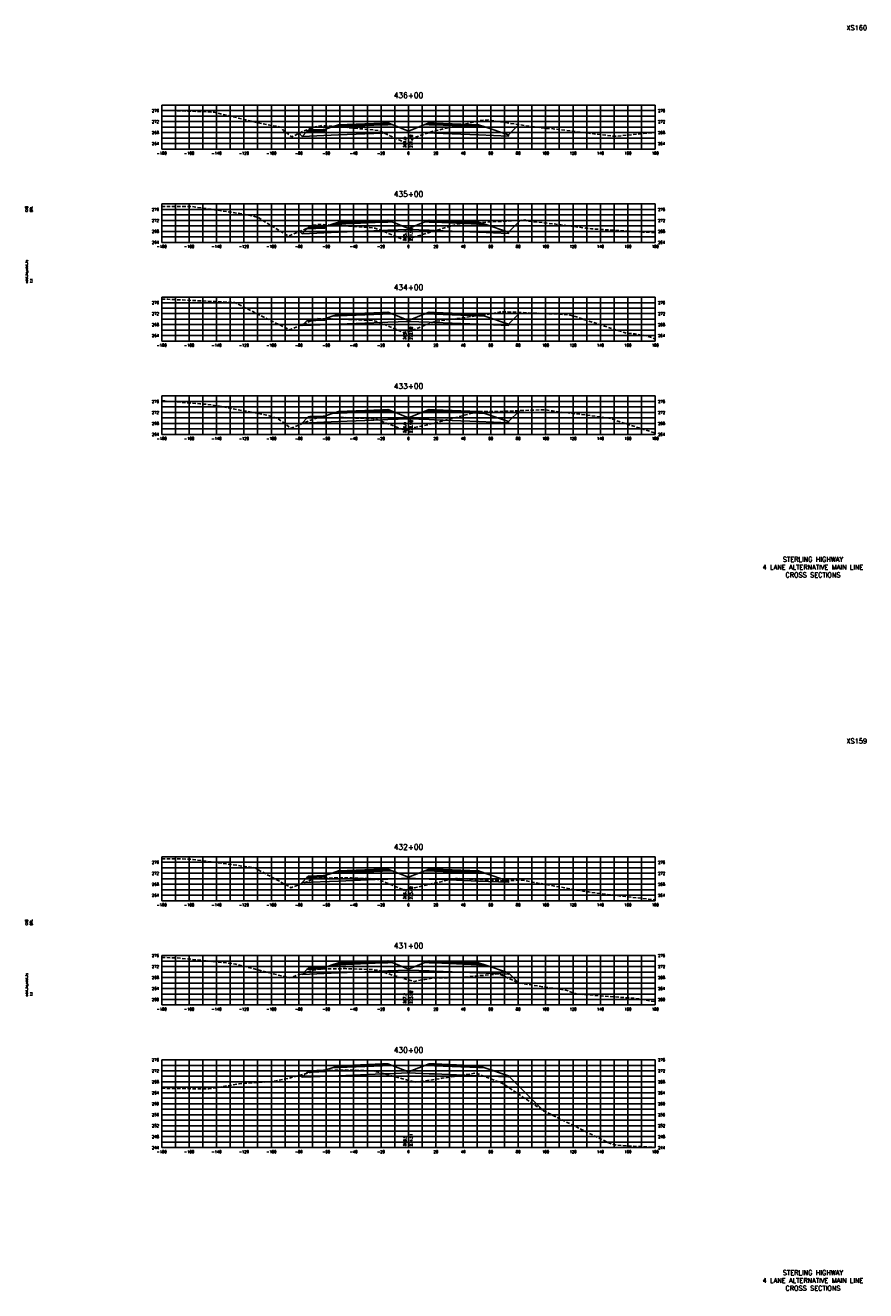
# Model space of a CAD drawing. Extents: x 37 to 9410, y 16 to 8218.
# Tile 96 of 110: x 6607 to 7220, y 7296 to 8218. Entities that reach past the tile are written whole.
import ezdxf
from ezdxf.enums import TextEntityAlignment as Align

# ---------------------------------------------------------------- set-up
doc = ezdxf.new("R2010")
doc.units = 0
doc.header["$LTSCALE"] = 20
doc.header["$MEASUREMENT"] = 0
doc.linetypes.add('HIDDEN_050%', pattern=[0.1875, 0.125, -0.0625])
for name, color, linetype in [('S-AT-TXT175', 6, 'Continuous'), ('S-AT-TXT80', 1, 'Continuous'), ('XDATUM', 3, 'Continuous'), ('XEG', 1, 'HIDDEN_050%'), ('XFG', 2, 'Continuous'), ('XGRID', 251, 'Continuous'), ('XGRIDT', 2, 'Continuous'), ('XREF-BORDER', 7, 'Continuous')]:
    doc.layers.add(name, color=color, linetype=linetype)
doc.styles.add('L100', font='simplex.shx', dxfattribs={"height": 2})
doc.styles.add('L175', font='ROMANSM.shx', dxfattribs={"height": 3.5})
doc.styles.add('L80', font='ROMANSM.shx', dxfattribs={"height": 1.6})

# ---------------------------------------------------------------- blocks, each defined once
blk = doc.blocks.new('03025_00_att1')
at = {"layer": 'S-AT-TXT175', "style": 'L175'}
for tag, p in [('NUM', (32.402, 20.822)), ('LINE1', (30.64, 1.444)), ('LINE2', (30.64, 1.161)), ('LINE3', (30.64, 0.877))]:
    blk.add_attdef(tag, text='', height=0.175, dxfattribs=at).set_placement(p, align=Align.CENTER)
at = {"layer": 'S-AT-TXT80', "style": 'L80'}
for tag, p in [('DESIGNED', (2.094, 14.201)), ('CHECKED', (2.265, 14.201)), ('DRAFTED', (2.436, 14.201)), ('PCTB', (2.094, 11.605)), ('PSCALE', (2.265, 11.605)), ('PVIEW', (2.436, 11.605))]:
    blk.add_attdef(tag, p, '', height=0.08, rotation=90, dxfattribs=at)

msp = doc.modelspace()

# ---------------------------------------------------------------- linework, layer by layer
at = {"layer": 'XDATUM', "flags": 128}
for points in [[(6806.24, 8139.5), (6808.46, 8137.28), (6835.05, 8138.34), (6867.05, 8139.62), (6871.05, 8139.78), (6886.05, 8140.38), (6901.05, 8139.78), (6905.05, 8139.62), (6937.05, 8138.34), (6959.05, 8137.46), (6959.05, 8138.35), (6966.53, 8145.82)], [(6806.71, 8068.02), (6808.46, 8066.28), (6835.05, 8067.34), (6867.05, 8068.62), (6871.05, 8068.78), (6886.05, 8069.38), (6901.05, 8068.78), (6905.05, 8068.62), (6937.05, 8067.34), (6959.05, 8066.46), (6959.05, 8067.35), (6967.82, 8076.12)], [(6807.97, 7999.77), (6808.46, 7999.28), (6835.05, 8000.34), (6867.05, 8001.62), (6871.05, 8001.78), (6886.05, 8002.38), (6901.05, 8001.78), (6905.05, 8001.62), (6937.05, 8000.34), (6959.05, 7999.46), (6959.05, 8000.35), (6967.55, 8008.85)], [(6807.63, 7927.44), (6808.46, 7928.28), (6835.05, 7929.34), (6867.05, 7930.62), (6871.05, 7930.78), (6886.05, 7931.38), (6901.05, 7930.78), (6905.05, 7930.62), (6937.05, 7929.34), (6959.05, 7928.46), (6959.05, 7929.35), (6966.99, 7937.28)], [(6807.28, 7592.1), (6808.46, 7593.28), (6835.05, 7594.34), (6867.05, 7595.62), (6871.05, 7595.78), (6886.05, 7596.38), (6901.05, 7595.78), (6905.05, 7595.62), (6937.05, 7594.34), (6959.05, 7593.46), (6959.05, 7594.35), (6959.41, 7594.7)], [(6808.06, 7526.67), (6808.46, 7526.28), (6835.05, 7527.34), (6867.05, 7528.62), (6871.05, 7528.78), (6886.05, 7529.38), (6901.05, 7528.78), (6905.05, 7528.62), (6937.05, 7527.34), (6959.05, 7526.46), (6959.05, 7527.35), (6966.21, 7520.18)], [(6806.95, 7452.85), (6808.46, 7451.34), (6835.05, 7452.4), (6867.05, 7453.69), (6871.05, 7453.85), (6886.05, 7454.45), (6901.05, 7453.85), (6905.05, 7453.69), (6937.05, 7452.4), (6959.05, 7451.52), (6959.05, 7452.41), (6984.64, 7426.82)]]:
    msp.add_lwpolyline(points, dxfattribs=at)
at = {"layer": 'XEG', "flags": 128}
for points in [[(6706.05, 8156.24), (6735.99, 8155.32), (6744.28, 8154.8), (6777.65, 8146.8), (6792.96, 8144.01), (6794.99, 8141.6), (6800.87, 8136.92), (6807.14, 8139.93), (6809.2, 8140.92), (6816.35, 8143.81), (6821.26, 8144.76), (6823.05, 8145.13), (6831.07, 8144.53), (6843.09, 8143.58), (6851.13, 8142.85), (6863.9, 8141.54), (6864.73, 8141.21), (6866.14, 8140.71), (6877.7, 8135.35), (6879.66, 8134.44), (6885.7, 8131.62), (6886.05, 8131.99), (6890.19, 8136.29), (6902.62, 8140.66), (6939, 8148.9), (6944.28, 8149.22), (6975.63, 8144.43), (6985.94, 8143.17), (6987.68, 8142.88), (6990.12, 8142.91), (7036.36, 8137.29), (7066.05, 8140.17)], [(6706.05, 8086.09), (6723.82, 8086.2), (6727.42, 8086.2), (6765.48, 8080.69), (6776.1, 8078.28), (6787.4, 8071.21), (6798.59, 8064.6), (6810.09, 8069.45), (6813.64, 8070.95), (6817.07, 8072.46), (6817.68, 8072.6), (6820.43, 8073.03), (6824.17, 8072.87), (6839.83, 8072.03), (6843.71, 8071.82), (6860.88, 8070.48), (6861.44, 8070.32), (6863.57, 8069.67), (6879.94, 8062.93), (6883.05, 8061.62), (6886.05, 8062.56), (6889.31, 8063.59), (6922.15, 8073.44), (6932.12, 8074.05), (6970.83, 8076.29), (6973.78, 8075.36), (6991.29, 8073.54), (7015.44, 8070.37), (7019.51, 8069.81), (7057.1, 8067.5), (7066.05, 8067.12)], [(6706.05, 8018.5), (6709.04, 8018.48), (6710.57, 8018.46), (6718.11, 8018.16), (6759.25, 8016.16), (6788.46, 8001.54), (6799.49, 7996.21), (6816.86, 8003.51), (6816.92, 8003.53), (6816.95, 8003.54), (6816.95, 8003.54), (6819.82, 8004.36), (6819.94, 8004.36), (6839.99, 8003.97), (6840.22, 8003.96), (6860.5, 8002.99), (6860.53, 8002.98), (6863.02, 8002.24), (6867.59, 8000.39), (6883.6, 7993.91), (6886.05, 7994.81), (6886.95, 7995.15), (6905.29, 8002.31), (6943.23, 8007.45), (6953.97, 8009.44), (7001.78, 8007.34), (7002.65, 8007.36), (7006.94, 8006.13), (7044.93, 7993.72), (7051.33, 7993.28), (7060.33, 7991.68), (7066.05, 7989.44)], [(6706.05, 7944.55), (6733.77, 7942.3), (6742.39, 7941.56), (6782.81, 7934.04), (6791.07, 7931.34), (6800.05, 7924.6), (6800.49, 7924.56), (6802.57, 7925.4), (6816.92, 7931.19), (6819.75, 7932), (6820.02, 7932.07), (6822.13, 7932.08), (6839.92, 7932.22), (6858.12, 7931.51), (6860.37, 7931.41), (6863.32, 7930.76), (6863.6, 7930.69), (6865.84, 7929.82), (6867.42, 7929.2), (6884.12, 7922.7), (6886.05, 7923.93), (6886.23, 7924.04), (6903.93, 7927.9), (6937.12, 7936.67), (6949.45, 7936.61), (6985.8, 7938), (6991.11, 7937.07), (7022.6, 7933.24), (7034.48, 7931.4), (7036.89, 7930.22), (7066.05, 7920.95)], [(6706.05, 7610.59), (6720.7, 7610.45), (6725.54, 7610.38), (6728.99, 7610.05), (6749.43, 7607.4), (6774.22, 7603.96), (6776.05, 7602.85), (6800.44, 7589.52), (6804.24, 7590.9), (6816.68, 7595.81), (6818.83, 7596.14), (6819.86, 7596.4), (6834.42, 7596.7), (6839.34, 7596.81), (6844.56, 7596.6), (6860.4, 7596.01), (6863.01, 7595.7), (6863.68, 7595.59), (6868.35, 7593.72), (6869.82, 7593.12), (6883.17, 7587.71), (6886.05, 7588.39), (6899.03, 7591.47), (6920.26, 7596.23), (6954.89, 7594.59), (6968.94, 7594.94), (7013.44, 7586.97), (7017.62, 7586.37), (7038.25, 7583.73), (7066.05, 7580.63)], [(6706.05, 7538.62), (6708.69, 7538.6), (6716.82, 7538.35), (6757.37, 7534.3), (6760.16, 7533.73), (6765.08, 7532.47), (6799.47, 7523.69), (6802.02, 7524.61), (6805.79, 7525.95), (6816.5, 7529.35), (6819.13, 7529.83), (6820.21, 7530.1), (6827.7, 7530.29), (6840.02, 7530.51), (6852.73, 7530.07), (6860.25, 7529.81), (6862.42, 7529.48), (6864.73, 7529.07), (6874.68, 7525.58), (6886.05, 7522.37), (6890.36, 7521.15), (6898.04, 7522.64), (6903.41, 7523.66), (6925.12, 7524.15), (6952.09, 7526.68), (6966.77, 7519.92), (7000.77, 7514.82), (7008.43, 7512.05), (7049.45, 7508.9), (7050.09, 7508.91), (7053.91, 7508.44), (7066.05, 7506.38)], [(6706.05, 7443.25), (6740.51, 7442.78), (6762.44, 7446.5), (6780.73, 7447.83), (6788.69, 7448.4), (6798.93, 7450.69), (6815.99, 7455.28), (6817.71, 7455.59), (6820.17, 7455.94), (6829.58, 7456.29), (6839.82, 7456.66), (6850.57, 7456.28), (6860.01, 7455.89), (6861.06, 7455.63), (6862.5, 7455.31), (6878.34, 7451.18), (6886.05, 7449.06), (6891.27, 7447.63), (6910.38, 7450.54), (6935.23, 7454.33), (6954.61, 7446.88), (6983.91, 7427.18), (7025.1, 7406.92), (7032.6, 7403.21), (7037.93, 7401.75), (7066.05, 7400.19)]]:
    msp.add_lwpolyline(points, dxfattribs=at)
at = {"layer": 'XFG', "flags": 128}
for points in [[(6886.05, 8141.12), (6874.1, 8145.9), (6871.05, 8145.78), (6867.05, 8145.62), (6835.05, 8144.34), (6830.48, 8144.16), (6825.05, 8142.35), (6825.05, 8141.35), (6812.01, 8140.82), (6808.46, 8137.28), (6835.05, 8138.34), (6867.05, 8139.62), (6871.05, 8139.78), (6886.05, 8140.38), (6886.05, 8141.12)], [(6871.05, 8146.12), (6867.05, 8145.96), (6835.05, 8144.68), (6835.05, 8145.68), (6830.48, 8144.16), (6835.05, 8144.34), (6867.05, 8145.62), (6871.05, 8145.78), (6874.1, 8145.9), (6871.05, 8147.12), (6871.05, 8146.12)], [(6871.05, 8147.12), (6867.05, 8146.96), (6835.05, 8145.68), (6835.05, 8145.34), (6867.05, 8146.62), (6871.05, 8146.78), (6871.05, 8147.12)], [(6871.05, 8146.78), (6867.05, 8146.62), (6835.05, 8145.34), (6835.05, 8144.68), (6867.05, 8145.96), (6871.05, 8146.12), (6871.05, 8146.78)], [(6886.05, 8141.12), (6898, 8145.9), (6901.05, 8145.78), (6905.05, 8145.62), (6937.05, 8144.34), (6941.62, 8144.16), (6959.05, 8138.35), (6959.05, 8137.46), (6937.05, 8138.34), (6905.05, 8139.62), (6901.05, 8139.78), (6886.05, 8140.38)], [(6901.05, 8147.12), (6898, 8145.9), (6901.05, 8145.78), (6905.05, 8145.62), (6937.05, 8144.34), (6941.62, 8144.16), (6937.05, 8145.68), (6937.05, 8144.68), (6905.05, 8145.96), (6901.05, 8146.12), (6901.05, 8147.12)], [(6901.05, 8147.12), (6901.05, 8146.78), (6905.05, 8146.62), (6937.05, 8145.34), (6937.05, 8145.68), (6905.05, 8146.96), (6901.05, 8147.12)], [(6901.05, 8146.78), (6901.05, 8146.12), (6905.05, 8145.96), (6937.05, 8144.68), (6937.05, 8145.34), (6905.05, 8146.62), (6901.05, 8146.78)], [(6959.05, 8138.35), (6959.05, 8138.35), (6966.53, 8145.82)], [(6808.46, 8137.28), (6808.46, 8137.28), (6806.24, 8139.5)], [(6825.05, 8142.35), (6824.05, 8142.31), (6824.05, 8141.97), (6814.05, 8141.57), (6814.05, 8141.91), (6813.05, 8141.87), (6812.01, 8140.82), (6825.05, 8141.35), (6825.05, 8142.35)], [(6824.05, 8142.31), (6814.05, 8141.91), (6814.05, 8141.57), (6824.05, 8141.97), (6824.05, 8142.31)], [(6886.05, 8070.12), (6874.1, 8074.9), (6871.05, 8074.78), (6867.05, 8074.62), (6835.05, 8073.34), (6830.48, 8073.16), (6825.05, 8071.35), (6825.05, 8070.35), (6812.01, 8069.82), (6808.46, 8066.28), (6835.05, 8067.34), (6867.05, 8068.62), (6871.05, 8068.78), (6886.05, 8069.38), (6886.05, 8070.12)], [(6871.05, 8075.12), (6867.05, 8074.96), (6835.05, 8073.68), (6835.05, 8074.68), (6830.48, 8073.16), (6835.05, 8073.34), (6867.05, 8074.62), (6871.05, 8074.78), (6874.1, 8074.9), (6871.05, 8076.12), (6871.05, 8075.12)], [(6871.05, 8076.12), (6867.05, 8075.96), (6835.05, 8074.68), (6835.05, 8074.34), (6867.05, 8075.62), (6871.05, 8075.78), (6871.05, 8076.12)], [(6871.05, 8075.78), (6867.05, 8075.62), (6835.05, 8074.34), (6835.05, 8073.68), (6867.05, 8074.96), (6871.05, 8075.12), (6871.05, 8075.78)], [(6886.05, 8070.12), (6898, 8074.9), (6901.05, 8074.78), (6905.05, 8074.62), (6937.05, 8073.34), (6941.62, 8073.16), (6959.05, 8067.35), (6959.05, 8066.46), (6937.05, 8067.34), (6905.05, 8068.62), (6901.05, 8068.78), (6886.05, 8069.38)], [(6901.05, 8076.12), (6898, 8074.9), (6901.05, 8074.78), (6905.05, 8074.62), (6937.05, 8073.34), (6941.62, 8073.16), (6937.05, 8074.68), (6937.05, 8073.68), (6905.05, 8074.96), (6901.05, 8075.12), (6901.05, 8076.12)], [(6901.05, 8076.12), (6901.05, 8075.78), (6905.05, 8075.62), (6937.05, 8074.34), (6937.05, 8074.68), (6905.05, 8075.96), (6901.05, 8076.12)], [(6901.05, 8075.78), (6901.05, 8075.12), (6905.05, 8074.96), (6937.05, 8073.68), (6937.05, 8074.34), (6905.05, 8075.62), (6901.05, 8075.78)], [(6959.05, 8067.35), (6959.05, 8067.35), (6967.82, 8076.12)], [(6808.46, 8066.28), (6808.46, 8066.28), (6806.71, 8068.02)], [(6825.05, 8071.35), (6824.05, 8071.31), (6824.05, 8070.97), (6814.05, 8070.57), (6814.05, 8070.91), (6813.05, 8070.87), (6812.01, 8069.82), (6825.05, 8070.35), (6825.05, 8071.35)], [(6824.05, 8071.31), (6814.05, 8070.91), (6814.05, 8070.57), (6824.05, 8070.97), (6824.05, 8071.31)], [(6886.05, 8003.12), (6874.1, 8007.9), (6871.05, 8007.78), (6867.05, 8007.62), (6835.05, 8006.34), (6830.48, 8006.16), (6825.05, 8004.35), (6825.05, 8003.35), (6812.01, 8002.82), (6808.46, 7999.28), (6835.05, 8000.34), (6867.05, 8001.62), (6871.05, 8001.78), (6886.05, 8002.38), (6886.05, 8003.12)], [(6871.05, 8008.12), (6867.05, 8007.96), (6835.05, 8006.68), (6835.05, 8007.68), (6830.48, 8006.16), (6835.05, 8006.34), (6867.05, 8007.62), (6871.05, 8007.78), (6874.1, 8007.9), (6871.05, 8009.12), (6871.05, 8008.12)], [(6871.05, 8009.12), (6867.05, 8008.96), (6835.05, 8007.68), (6835.05, 8007.34), (6867.05, 8008.62), (6871.05, 8008.78), (6871.05, 8009.12)], [(6871.05, 8008.78), (6867.05, 8008.62), (6835.05, 8007.34), (6835.05, 8006.68), (6867.05, 8007.96), (6871.05, 8008.12), (6871.05, 8008.78)], [(6886.05, 8003.12), (6898, 8007.9), (6901.05, 8007.78), (6905.05, 8007.62), (6937.05, 8006.34), (6941.62, 8006.16), (6959.05, 8000.35), (6959.05, 7999.46), (6937.05, 8000.34), (6905.05, 8001.62), (6901.05, 8001.78), (6886.05, 8002.38)], [(6901.05, 8009.12), (6898, 8007.9), (6901.05, 8007.78), (6905.05, 8007.62), (6937.05, 8006.34), (6941.62, 8006.16), (6937.05, 8007.68), (6937.05, 8006.68), (6905.05, 8007.96), (6901.05, 8008.12), (6901.05, 8009.12)], [(6901.05, 8009.12), (6901.05, 8008.78), (6905.05, 8008.62), (6937.05, 8007.34), (6937.05, 8007.68), (6905.05, 8008.96), (6901.05, 8009.12)], [(6901.05, 8008.78), (6901.05, 8008.12), (6905.05, 8007.96), (6937.05, 8006.68), (6937.05, 8007.34), (6905.05, 8008.62), (6901.05, 8008.78)], [(6959.05, 8000.35), (6959.05, 8000.35), (6967.55, 8008.85)], [(6808.46, 7999.28), (6808.46, 7999.28), (6807.97, 7999.77)], [(6825.05, 8004.35), (6824.05, 8004.31), (6824.05, 8003.97), (6814.05, 8003.57), (6814.05, 8003.91), (6813.05, 8003.87), (6812.01, 8002.82), (6825.05, 8003.35), (6825.05, 8004.35)], [(6824.05, 8004.31), (6814.05, 8003.91), (6814.05, 8003.57), (6824.05, 8003.97), (6824.05, 8004.31)], [(6886.05, 7932.12), (6874.1, 7936.9), (6871.05, 7936.78), (6867.05, 7936.62), (6835.05, 7935.34), (6830.48, 7935.16), (6825.05, 7933.35), (6825.05, 7932.35), (6812.01, 7931.82), (6808.46, 7928.28), (6835.05, 7929.34), (6867.05, 7930.62), (6871.05, 7930.78), (6886.05, 7931.38), (6886.05, 7932.12)], [(6871.05, 7937.12), (6867.05, 7936.96), (6835.05, 7935.68), (6835.05, 7936.68), (6830.48, 7935.16), (6835.05, 7935.34), (6867.05, 7936.62), (6871.05, 7936.78), (6874.1, 7936.9), (6871.05, 7938.12), (6871.05, 7937.12)], [(6871.05, 7938.12), (6867.05, 7937.96), (6835.05, 7936.68), (6835.05, 7936.34), (6867.05, 7937.62), (6871.05, 7937.78), (6871.05, 7938.12)], [(6871.05, 7937.78), (6867.05, 7937.62), (6835.05, 7936.34), (6835.05, 7935.68), (6867.05, 7936.96), (6871.05, 7937.12), (6871.05, 7937.78)], [(6886.05, 7932.12), (6898, 7936.9), (6901.05, 7936.78), (6905.05, 7936.62), (6937.05, 7935.34), (6941.62, 7935.16), (6959.05, 7929.35), (6959.05, 7928.46), (6937.05, 7929.34), (6905.05, 7930.62), (6901.05, 7930.78), (6886.05, 7931.38)], [(6901.05, 7938.12), (6898, 7936.9), (6901.05, 7936.78), (6905.05, 7936.62), (6937.05, 7935.34), (6941.62, 7935.16), (6937.05, 7936.68), (6937.05, 7935.68), (6905.05, 7936.96), (6901.05, 7937.12), (6901.05, 7938.12)], [(6901.05, 7938.12), (6901.05, 7937.78), (6905.05, 7937.62), (6937.05, 7936.34), (6937.05, 7936.68), (6905.05, 7937.96), (6901.05, 7938.12)], [(6901.05, 7937.78), (6901.05, 7937.12), (6905.05, 7936.96), (6937.05, 7935.68), (6937.05, 7936.34), (6905.05, 7937.62), (6901.05, 7937.78)], [(6959.05, 7929.35), (6959.05, 7929.35), (6966.99, 7937.28)], [(6808.46, 7928.28), (6808.46, 7928.28), (6807.63, 7927.44)], [(6825.05, 7933.35), (6824.05, 7933.31), (6824.05, 7932.97), (6814.05, 7932.57), (6814.05, 7932.91), (6813.05, 7932.87), (6812.01, 7931.82), (6825.05, 7932.35), (6825.05, 7933.35)], [(6824.05, 7933.31), (6814.05, 7932.91), (6814.05, 7932.57), (6824.05, 7932.97), (6824.05, 7933.31)], [(6886.05, 7597.12), (6874.1, 7601.9), (6871.05, 7601.78), (6867.05, 7601.62), (6835.05, 7600.34), (6830.48, 7600.16), (6825.05, 7598.35), (6825.05, 7597.35), (6812.01, 7596.82), (6808.46, 7593.28), (6835.05, 7594.34), (6867.05, 7595.62), (6871.05, 7595.78), (6886.05, 7596.38), (6886.05, 7597.12)], [(6871.05, 7602.12), (6867.05, 7601.96), (6835.05, 7600.68), (6835.05, 7601.68), (6830.48, 7600.16), (6835.05, 7600.34), (6867.05, 7601.62), (6871.05, 7601.78), (6874.1, 7601.9), (6871.05, 7603.12), (6871.05, 7602.12)], [(6871.05, 7603.12), (6867.05, 7602.96), (6835.05, 7601.68), (6835.05, 7601.34), (6867.05, 7602.62), (6871.05, 7602.78), (6871.05, 7603.12)], [(6871.05, 7602.78), (6867.05, 7602.62), (6835.05, 7601.34), (6835.05, 7600.68), (6867.05, 7601.96), (6871.05, 7602.12), (6871.05, 7602.78)], [(6886.05, 7597.12), (6898, 7601.9), (6901.05, 7601.78), (6905.05, 7601.62), (6937.05, 7600.34), (6941.62, 7600.16), (6959.05, 7594.35), (6959.05, 7593.46), (6937.05, 7594.34), (6905.05, 7595.62), (6901.05, 7595.78), (6886.05, 7596.38)], [(6901.05, 7603.12), (6898, 7601.9), (6901.05, 7601.78), (6905.05, 7601.62), (6937.05, 7600.34), (6941.62, 7600.16), (6937.05, 7601.68), (6937.05, 7600.68), (6905.05, 7601.96), (6901.05, 7602.12), (6901.05, 7603.12)], [(6901.05, 7603.12), (6901.05, 7602.78), (6905.05, 7602.62), (6937.05, 7601.34), (6937.05, 7601.68), (6905.05, 7602.96), (6901.05, 7603.12)], [(6901.05, 7602.78), (6901.05, 7602.12), (6905.05, 7601.96), (6937.05, 7600.68), (6937.05, 7601.34), (6905.05, 7602.62), (6901.05, 7602.78)], [(6808.46, 7593.28), (6808.46, 7593.28), (6807.28, 7592.1)], [(6825.05, 7598.35), (6824.05, 7598.31), (6824.05, 7597.97), (6814.05, 7597.57), (6814.05, 7597.91), (6813.05, 7597.87), (6812.01, 7596.82), (6825.05, 7597.35), (6825.05, 7598.35)], [(6824.05, 7598.31), (6814.05, 7597.91), (6814.05, 7597.57), (6824.05, 7597.97), (6824.05, 7598.31)], [(6959.05, 7594.35), (6959.05, 7594.35), (6959.41, 7594.7)], [(6886.05, 7530.12), (6874.1, 7534.9), (6871.05, 7534.78), (6867.05, 7534.62), (6835.05, 7533.34), (6830.48, 7533.16), (6825.05, 7531.35), (6825.05, 7530.35), (6812.01, 7529.82), (6808.46, 7526.28), (6835.05, 7527.34), (6867.05, 7528.62), (6871.05, 7528.78), (6886.05, 7529.38), (6886.05, 7530.12)], [(6825.05, 7531.35), (6824.05, 7531.31), (6824.05, 7530.97), (6814.05, 7530.57), (6814.05, 7530.91), (6813.05, 7530.87), (6812.01, 7529.82), (6825.05, 7530.35), (6825.05, 7531.35)], [(6824.05, 7531.31), (6814.05, 7530.91), (6814.05, 7530.57), (6824.05, 7530.97), (6824.05, 7531.31)], [(6871.05, 7535.12), (6867.05, 7534.96), (6835.05, 7533.68), (6835.05, 7534.68), (6830.48, 7533.16), (6835.05, 7533.34), (6867.05, 7534.62), (6871.05, 7534.78), (6874.1, 7534.9), (6871.05, 7536.12), (6871.05, 7535.12)], [(6871.05, 7536.12), (6867.05, 7535.96), (6835.05, 7534.68), (6835.05, 7534.34), (6867.05, 7535.62), (6871.05, 7535.78), (6871.05, 7536.12)], [(6871.05, 7535.78), (6867.05, 7535.62), (6835.05, 7534.34), (6835.05, 7533.68), (6867.05, 7534.96), (6871.05, 7535.12), (6871.05, 7535.78)], [(6886.05, 7530.12), (6898, 7534.9), (6901.05, 7534.78), (6905.05, 7534.62), (6937.05, 7533.34), (6941.62, 7533.16), (6959.05, 7527.35), (6959.05, 7526.46), (6937.05, 7527.34), (6905.05, 7528.62), (6901.05, 7528.78), (6886.05, 7529.38)], [(6901.05, 7536.12), (6898, 7534.9), (6901.05, 7534.78), (6905.05, 7534.62), (6937.05, 7533.34), (6941.62, 7533.16), (6937.05, 7534.68), (6937.05, 7533.68), (6905.05, 7534.96), (6901.05, 7535.12), (6901.05, 7536.12)], [(6901.05, 7536.12), (6901.05, 7535.78), (6905.05, 7535.62), (6937.05, 7534.34), (6937.05, 7534.68), (6905.05, 7535.96), (6901.05, 7536.12)], [(6901.05, 7535.78), (6901.05, 7535.12), (6905.05, 7534.96), (6937.05, 7533.68), (6937.05, 7534.34), (6905.05, 7535.62), (6901.05, 7535.78)], [(6808.46, 7526.28), (6808.46, 7526.28), (6808.06, 7526.67)], [(6959.05, 7527.35), (6959.05, 7527.35), (6966.21, 7520.18)], [(6886.05, 7455.19), (6874.1, 7459.97), (6871.05, 7459.85), (6867.05, 7459.69), (6835.05, 7458.4), (6830.48, 7458.22), (6825.05, 7456.41), (6825.05, 7455.41), (6812.01, 7454.89), (6808.46, 7451.34), (6835.05, 7452.4), (6867.05, 7453.69), (6871.05, 7453.85), (6886.05, 7454.45), (6886.05, 7455.19)], [(6825.05, 7456.41), (6824.05, 7456.37), (6824.05, 7456.03), (6814.05, 7455.63), (6814.05, 7455.97), (6813.05, 7455.93), (6812.01, 7454.89), (6825.05, 7455.41), (6825.05, 7456.41)], [(6824.05, 7456.37), (6814.05, 7455.97), (6814.05, 7455.63), (6824.05, 7456.03), (6824.05, 7456.37)], [(6871.05, 7460.19), (6867.05, 7460.03), (6835.05, 7458.74), (6835.05, 7459.74), (6830.48, 7458.22), (6835.05, 7458.4), (6867.05, 7459.69), (6871.05, 7459.85), (6874.1, 7459.97), (6871.05, 7461.19), (6871.05, 7460.19)], [(6871.05, 7461.19), (6867.05, 7461.03), (6835.05, 7459.74), (6835.05, 7459.4), (6867.05, 7460.69), (6871.05, 7460.85), (6871.05, 7461.19)], [(6871.05, 7460.85), (6867.05, 7460.69), (6835.05, 7459.4), (6835.05, 7458.74), (6867.05, 7460.03), (6871.05, 7460.19), (6871.05, 7460.85)], [(6886.05, 7455.19), (6898, 7459.97), (6901.05, 7459.85), (6905.05, 7459.69), (6937.05, 7458.4), (6941.62, 7458.22), (6959.05, 7452.41), (6959.05, 7451.52), (6937.05, 7452.4), (6905.05, 7453.69), (6901.05, 7453.85), (6886.05, 7454.45)], [(6901.05, 7461.19), (6898, 7459.97), (6901.05, 7459.85), (6905.05, 7459.69), (6937.05, 7458.4), (6941.62, 7458.22), (6937.05, 7459.74), (6937.05, 7458.74), (6905.05, 7460.03), (6901.05, 7460.19), (6901.05, 7461.19)], [(6901.05, 7461.19), (6901.05, 7460.85), (6905.05, 7460.69), (6937.05, 7459.4), (6937.05, 7459.74), (6905.05, 7461.03), (6901.05, 7461.19)], [(6901.05, 7460.85), (6901.05, 7460.19), (6905.05, 7460.03), (6937.05, 7458.74), (6937.05, 7459.4), (6905.05, 7460.69), (6901.05, 7460.85)], [(6808.46, 7451.34), (6808.46, 7451.34), (6806.95, 7452.85)], [(6959.05, 7452.41), (6959.05, 7452.41), (6984.64, 7426.82)]]:
    msp.add_lwpolyline(points, dxfattribs=at)
at = {"layer": 'XGRID'}
for p, q in [((6706.05, 8128), (6706.05, 8160)), ((6706.05, 8160), (7066.05, 8160)), ((6706.05, 8156), (7066.05, 8156)), ((6716.05, 8128), (6716.05, 8160)), ((6726.05, 8128), (6726.05, 8160)), ((6736.05, 8128), (6736.05, 8160)), ((6746.05, 8128), (6746.05, 8160)), ((6756.05, 8128), (6756.05, 8160)), ((6766.05, 8128), (6766.05, 8160)), ((6776.05, 8128), (6776.05, 8160)), ((6786.05, 8128), (6786.05, 8160)), ((6796.05, 8128), (6796.05, 8160)), ((6806.05, 8128), (6806.05, 8160)), ((6816.05, 8128), (6816.05, 8160)), ((6826.05, 8128), (6826.05, 8160)), ((6836.05, 8128), (6836.05, 8160)), ((6846.05, 8128), (6846.05, 8160)), ((6856.05, 8128), (6856.05, 8160)), ((6866.05, 8128), (6866.05, 8160)), ((6876.05, 8128), (6876.05, 8160)), ((6886.05, 8128), (6886.05, 8160)), ((6896.05, 8128), (6896.05, 8160)), ((6906.05, 8128), (6906.05, 8160)), ((6916.05, 8128), (6916.05, 8160)), ((6926.05, 8128), (6926.05, 8160)), ((6936.05, 8128), (6936.05, 8160)), ((6946.05, 8128), (6946.05, 8160)), ((6956.05, 8128), (6956.05, 8160)), ((6966.05, 8128), (6966.05, 8160)), ((6976.05, 8128), (6976.05, 8160)), ((6986.05, 8128), (6986.05, 8160)), ((6996.05, 8128), (6996.05, 8160)), ((7006.05, 8128), (7006.05, 8160)), ((7016.05, 8128), (7016.05, 8160)), ((7026.05, 8128), (7026.05, 8160)), ((7036.05, 8128), (7036.05, 8160)), ((7046.05, 8128), (7046.05, 8160)), ((7056.05, 8128), (7056.05, 8160)), ((7066.05, 8128), (7066.05, 8160)), ((6706.05, 8152), (7066.05, 8152)), ((6706.05, 8148), (7066.05, 8148)), ((6706.05, 8144), (7066.05, 8144)), ((6706.05, 8140), (7066.05, 8140)), ((6706.05, 8136), (7066.05, 8136)), ((6706.05, 8132), (7066.05, 8132)), ((6706.05, 8128), (7066.05, 8128)), ((6706.05, 8060), (6706.05, 8088)), ((6706.05, 8088), (7066.05, 8088)), ((6706.05, 8084), (7066.05, 8084)), ((6716.05, 8060), (6716.05, 8088)), ((6726.05, 8060), (6726.05, 8088)), ((6736.05, 8060), (6736.05, 8088)), ((6746.05, 8060), (6746.05, 8088)), ((6756.05, 8060), (6756.05, 8088)), ((6766.05, 8060), (6766.05, 8088)), ((6776.05, 8060), (6776.05, 8088)), ((6786.05, 8060), (6786.05, 8088)), ((6796.05, 8060), (6796.05, 8088)), ((6806.05, 8060), (6806.05, 8088)), ((6816.05, 8060), (6816.05, 8088)), ((6826.05, 8060), (6826.05, 8088)), ((6836.05, 8060), (6836.05, 8088)), ((6846.05, 8060), (6846.05, 8088)), ((6856.05, 8060), (6856.05, 8088)), ((6866.05, 8060), (6866.05, 8088)), ((6876.05, 8060), (6876.05, 8088)), ((6886.05, 8060), (6886.05, 8088)), ((6896.05, 8060), (6896.05, 8088)), ((6906.05, 8060), (6906.05, 8088)), ((6916.05, 8060), (6916.05, 8088)), ((6926.05, 8060), (6926.05, 8088)), ((6936.05, 8060), (6936.05, 8088)), ((6946.05, 8060), (6946.05, 8088)), ((6956.05, 8060), (6956.05, 8088)), ((6966.05, 8060), (6966.05, 8088)), ((6976.05, 8060), (6976.05, 8088)), ((6986.05, 8060), (6986.05, 8088)), ((6996.05, 8060), (6996.05, 8088)), ((7006.05, 8060), (7006.05, 8088)), ((7016.05, 8060), (7016.05, 8088)), ((7026.05, 8060), (7026.05, 8088)), ((7036.05, 8060), (7036.05, 8088)), ((7046.05, 8060), (7046.05, 8088)), ((7056.05, 8060), (7056.05, 8088)), ((7066.05, 8060), (7066.05, 8088)), ((6706.05, 8080), (7066.05, 8080)), ((6706.05, 8076), (7066.05, 8076)), ((6706.05, 8072), (7066.05, 8072)), ((6706.05, 8068), (7066.05, 8068)), ((6706.05, 8064), (7066.05, 8064)), ((6706.05, 8060), (7066.05, 8060)), ((6706.05, 7988), (6706.05, 8020)), ((6706.05, 8020), (7066.05, 8020)), ((6716.05, 7988), (6716.05, 8020)), ((6726.05, 7988), (6726.05, 8020)), ((6736.05, 7988), (6736.05, 8020)), ((6746.05, 7988), (6746.05, 8020)), ((6756.05, 7988), (6756.05, 8020)), ((6766.05, 7988), (6766.05, 8020)), ((6776.05, 7988), (6776.05, 8020)), ((6786.05, 7988), (6786.05, 8020)), ((6796.05, 7988), (6796.05, 8020)), ((6806.05, 7988), (6806.05, 8020)), ((6816.05, 7988), (6816.05, 8020)), ((6826.05, 7988), (6826.05, 8020)), ((6836.05, 7988), (6836.05, 8020)), ((6846.05, 7988), (6846.05, 8020)), ((6856.05, 7988), (6856.05, 8020)), ((6866.05, 7988), (6866.05, 8020)), ((6876.05, 7988), (6876.05, 8020)), ((6886.05, 7988), (6886.05, 8020)), ((6896.05, 7988), (6896.05, 8020)), ((6906.05, 7988), (6906.05, 8020)), ((6916.05, 7988), (6916.05, 8020)), ((6926.05, 7988), (6926.05, 8020)), ((6936.05, 7988), (6936.05, 8020)), ((6946.05, 7988), (6946.05, 8020)), ((6956.05, 7988), (6956.05, 8020)), ((6966.05, 7988), (6966.05, 8020)), ((6976.05, 7988), (6976.05, 8020)), ((6986.05, 7988), (6986.05, 8020)), ((6996.05, 7988), (6996.05, 8020)), ((7006.05, 7988), (7006.05, 8020)), ((7016.05, 7988), (7016.05, 8020)), ((7026.05, 7988), (7026.05, 8020)), ((7036.05, 7988), (7036.05, 8020)), ((7046.05, 7988), (7046.05, 8020)), ((7056.05, 7988), (7056.05, 8020)), ((7066.05, 7988), (7066.05, 8020)), ((6706.05, 8016), (7066.05, 8016)), ((6706.05, 8012), (7066.05, 8012)), ((6706.05, 8008), (7066.05, 8008)), ((6706.05, 8004), (7066.05, 8004)), ((6706.05, 8000), (7066.05, 8000)), ((6706.05, 7996), (7066.05, 7996)), ((6706.05, 7992), (7066.05, 7992)), ((6706.05, 7988), (7066.05, 7988)), ((6706.05, 7920), (6706.05, 7948)), ((6706.05, 7948), (7066.05, 7948)), ((6706.05, 7944), (7066.05, 7944)), ((6716.05, 7920), (6716.05, 7948)), ((6726.05, 7920), (6726.05, 7948)), ((6736.05, 7920), (6736.05, 7948)), ((6746.05, 7920), (6746.05, 7948)), ((6756.05, 7920), (6756.05, 7948)), ((6766.05, 7920), (6766.05, 7948)), ((6776.05, 7920), (6776.05, 7948)), ((6786.05, 7920), (6786.05, 7948)), ((6796.05, 7920), (6796.05, 7948)), ((6806.05, 7920), (6806.05, 7948)), ((6816.05, 7920), (6816.05, 7948)), ((6826.05, 7920), (6826.05, 7948)), ((6836.05, 7920), (6836.05, 7948)), ((6846.05, 7920), (6846.05, 7948)), ((6856.05, 7920), (6856.05, 7948)), ((6866.05, 7920), (6866.05, 7948)), ((6876.05, 7920), (6876.05, 7948)), ((6886.05, 7920), (6886.05, 7948)), ((6896.05, 7920), (6896.05, 7948)), ((6906.05, 7920), (6906.05, 7948)), ((6916.05, 7920), (6916.05, 7948)), ((6926.05, 7920), (6926.05, 7948)), ((6936.05, 7920), (6936.05, 7948)), ((6946.05, 7920), (6946.05, 7948)), ((6956.05, 7920), (6956.05, 7948)), ((6966.05, 7920), (6966.05, 7948)), ((6976.05, 7920), (6976.05, 7948)), ((6986.05, 7920), (6986.05, 7948)), ((6996.05, 7920), (6996.05, 7948)), ((7006.05, 7920), (7006.05, 7948)), ((7016.05, 7920), (7016.05, 7948)), ((7026.05, 7920), (7026.05, 7948)), ((7036.05, 7920), (7036.05, 7948)), ((7046.05, 7920), (7046.05, 7948)), ((7056.05, 7920), (7056.05, 7948)), ((7066.05, 7920), (7066.05, 7948)), ((6706.05, 7940), (7066.05, 7940)), ((6706.05, 7936), (7066.05, 7936)), ((6706.05, 7932), (7066.05, 7932)), ((6706.05, 7928), (7066.05, 7928)), ((6706.05, 7924), (7066.05, 7924)), ((6706.05, 7920), (7066.05, 7920)), ((6706.05, 7580), (6706.05, 7612)), ((6706.05, 7612), (7066.05, 7612)), ((6716.05, 7580), (6716.05, 7612)), ((6726.05, 7580), (6726.05, 7612)), ((6736.05, 7580), (6736.05, 7612)), ((6746.05, 7580), (6746.05, 7612)), ((6756.05, 7580), (6756.05, 7612)), ((6766.05, 7580), (6766.05, 7612)), ((6776.05, 7580), (6776.05, 7612)), ((6786.05, 7580), (6786.05, 7612)), ((6796.05, 7580), (6796.05, 7612)), ((6806.05, 7580), (6806.05, 7612)), ((6816.05, 7580), (6816.05, 7612)), ((6826.05, 7580), (6826.05, 7612)), ((6836.05, 7580), (6836.05, 7612)), ((6846.05, 7580), (6846.05, 7612)), ((6856.05, 7580), (6856.05, 7612)), ((6866.05, 7580), (6866.05, 7612)), ((6876.05, 7580), (6876.05, 7612)), ((6886.05, 7580), (6886.05, 7612)), ((6896.05, 7580), (6896.05, 7612)), ((6906.05, 7580), (6906.05, 7612)), ((6916.05, 7580), (6916.05, 7612)), ((6926.05, 7580), (6926.05, 7612)), ((6936.05, 7580), (6936.05, 7612)), ((6946.05, 7580), (6946.05, 7612)), ((6956.05, 7580), (6956.05, 7612)), ((6966.05, 7580), (6966.05, 7612)), ((6976.05, 7580), (6976.05, 7612)), ((6986.05, 7580), (6986.05, 7612)), ((6996.05, 7580), (6996.05, 7612)), ((7006.05, 7580), (7006.05, 7612)), ((7016.05, 7580), (7016.05, 7612)), ((7026.05, 7580), (7026.05, 7612)), ((7036.05, 7580), (7036.05, 7612)), ((7046.05, 7580), (7046.05, 7612)), ((7056.05, 7580), (7056.05, 7612)), ((7066.05, 7580), (7066.05, 7612)), ((6706.05, 7608), (7066.05, 7608)), ((6706.05, 7604), (7066.05, 7604)), ((6706.05, 7600), (7066.05, 7600)), ((6706.05, 7596), (7066.05, 7596)), ((6706.05, 7592), (7066.05, 7592)), ((6706.05, 7588), (7066.05, 7588)), ((6706.05, 7584), (7066.05, 7584)), ((6706.05, 7580), (7066.05, 7580)), ((6706.05, 7504), (6706.05, 7540)), ((6706.05, 7540), (7066.05, 7540)), ((6716.05, 7504), (6716.05, 7540)), ((6726.05, 7504), (6726.05, 7540)), ((6736.05, 7504), (6736.05, 7540)), ((6746.05, 7504), (6746.05, 7540)), ((6756.05, 7504), (6756.05, 7540)), ((6766.05, 7504), (6766.05, 7540)), ((6776.05, 7504), (6776.05, 7540)), ((6786.05, 7504), (6786.05, 7540)), ((6796.05, 7504), (6796.05, 7540)), ((6806.05, 7504), (6806.05, 7540)), ((6816.05, 7504), (6816.05, 7540)), ((6826.05, 7504), (6826.05, 7540)), ((6836.05, 7504), (6836.05, 7540)), ((6846.05, 7504), (6846.05, 7540)), ((6856.05, 7504), (6856.05, 7540)), ((6866.05, 7504), (6866.05, 7540)), ((6876.05, 7504), (6876.05, 7540)), ((6886.05, 7504), (6886.05, 7540)), ((6896.05, 7504), (6896.05, 7540)), ((6906.05, 7504), (6906.05, 7540)), ((6916.05, 7504), (6916.05, 7540)), ((6926.05, 7504), (6926.05, 7540)), ((6936.05, 7504), (6936.05, 7540)), ((6946.05, 7504), (6946.05, 7540)), ((6956.05, 7504), (6956.05, 7540)), ((6966.05, 7504), (6966.05, 7540)), ((6976.05, 7504), (6976.05, 7540)), ((6986.05, 7504), (6986.05, 7540)), ((6996.05, 7504), (6996.05, 7540)), ((7006.05, 7504), (7006.05, 7540)), ((7016.05, 7504), (7016.05, 7540)), ((7026.05, 7504), (7026.05, 7540)), ((7036.05, 7504), (7036.05, 7540)), ((7046.05, 7504), (7046.05, 7540)), ((7056.05, 7504), (7056.05, 7540)), ((7066.05, 7504), (7066.05, 7540)), ((6706.05, 7536), (7066.05, 7536)), ((6706.05, 7532), (7066.05, 7532)), ((6706.05, 7528), (7066.05, 7528)), ((6706.05, 7524), (7066.05, 7524)), ((6706.05, 7520), (7066.05, 7520)), ((6706.05, 7516), (7066.05, 7516)), ((6706.05, 7512), (7066.05, 7512)), ((6706.05, 7508), (7066.05, 7508)), ((6706.05, 7504), (7066.05, 7504)), ((6706.05, 7400), (6706.05, 7464)), ((6706.05, 7464), (7066.05, 7464)), ((6716.05, 7400), (6716.05, 7464)), ((6726.05, 7400), (6726.05, 7464)), ((6736.05, 7400), (6736.05, 7464)), ((6746.05, 7400), (6746.05, 7464)), ((6756.05, 7400), (6756.05, 7464)), ((6766.05, 7400), (6766.05, 7464)), ((6776.05, 7400), (6776.05, 7464)), ((6786.05, 7400), (6786.05, 7464)), ((6796.05, 7400), (6796.05, 7464)), ((6806.05, 7400), (6806.05, 7464)), ((6816.05, 7400), (6816.05, 7464)), ((6826.05, 7400), (6826.05, 7464)), ((6836.05, 7400), (6836.05, 7464)), ((6846.05, 7400), (6846.05, 7464)), ((6856.05, 7400), (6856.05, 7464)), ((6866.05, 7400), (6866.05, 7464)), ((6876.05, 7400), (6876.05, 7464)), ((6886.05, 7400), (6886.05, 7464)), ((6896.05, 7400), (6896.05, 7464)), ((6906.05, 7400), (6906.05, 7464)), ((6916.05, 7400), (6916.05, 7464)), ((6926.05, 7400), (6926.05, 7464)), ((6936.05, 7400), (6936.05, 7464)), ((6946.05, 7400), (6946.05, 7464)), ((6956.05, 7400), (6956.05, 7464)), ((6966.05, 7400), (6966.05, 7464)), ((6976.05, 7400), (6976.05, 7464)), ((6986.05, 7400), (6986.05, 7464)), ((6996.05, 7400), (6996.05, 7464)), ((7006.05, 7400), (7006.05, 7464)), ((7016.05, 7400), (7016.05, 7464)), ((7026.05, 7400), (7026.05, 7464)), ((7036.05, 7400), (7036.05, 7464)), ((7046.05, 7400), (7046.05, 7464)), ((7056.05, 7400), (7056.05, 7464)), ((7066.05, 7400), (7066.05, 7464)), ((6706.05, 7460), (7066.05, 7460)), ((6706.05, 7456), (7066.05, 7456)), ((6706.05, 7452), (7066.05, 7452)), ((6706.05, 7448), (7066.05, 7448)), ((6706.05, 7444), (7066.05, 7444)), ((6706.05, 7440), (7066.05, 7440)), ((6706.05, 7436), (7066.05, 7436)), ((6706.05, 7432), (7066.05, 7432)), ((6706.05, 7428), (7066.05, 7428)), ((6706.05, 7424), (7066.05, 7424)), ((6706.05, 7420), (7066.05, 7420)), ((6706.05, 7416), (7066.05, 7416)), ((6706.05, 7412), (7066.05, 7412)), ((6706.05, 7408), (7066.05, 7408)), ((6706.05, 7404), (7066.05, 7404)), ((6706.05, 7400), (7066.05, 7400))]:
    msp.add_line(p, q, dxfattribs=at)

# ---------------------------------------------------------------- block references
at = {"layer": 'XREF-BORDER'}
ref = msp.add_blockref('03025_00_att1', (6566.45, 7798.23), dxfattribs=dict(at, xscale=20, yscale=20, zscale=20))
ref.add_attrib('LINE1', 'STERLING HIGHWAY', dxfattribs={"layer": 'S-AT-TXT175', "height": 3.5, "style": 'L175'}).set_placement((7181.07, 7827.1), align=Align.CENTER)
ref.add_attrib('LINE2', '4 LANE ALTERNATIVE MAIN LINE', dxfattribs={"layer": 'S-AT-TXT175', "height": 3.5, "style": 'L175'}).set_placement((7181.07, 7821.44), align=Align.CENTER)
ref.add_attrib('LINE3', 'CROSS SECTIONS', dxfattribs={"layer": 'S-AT-TXT175', "height": 3.5, "style": 'L175'}).set_placement((7181.07, 7815.77), align=Align.CENTER)
ref.add_attrib('NUM', 'XS160', dxfattribs={"layer": 'S-AT-TXT175', "height": 3.5, "style": 'L175'}).set_placement((7213, 8214.66), align=Align.CENTER)
ref.add_attrib('DESIGNED', 'CAB', (6608.34, 8082.25), dxfattribs={"layer": 'S-AT-TXT80', "height": 1.6, "rotation": 90, "style": 'L80'})
ref.add_attrib('CHECKED', 'DRL', (6611.75, 8082.25), dxfattribs={"layer": 'S-AT-TXT80', "height": 1.6, "rotation": 90, "style": 'L80'})
ref.add_attrib('PCTB', 'adot_hs,adot_fs', (6608.34, 8030.32), dxfattribs={"layer": 'S-AT-TXT80', "height": 1.6, "rotation": 90, "style": 'L80'})
ref.add_attrib('PSCALE', '1:1', (6611.75, 8030.32), dxfattribs={"layer": 'S-AT-TXT80', "height": 1.6, "rotation": 90, "style": 'L80'})
ref = msp.add_blockref('03025_00_att1', (6566.45, 7278.23), dxfattribs=dict(at, xscale=20, yscale=20, zscale=20))
ref.add_attrib('LINE1', 'STERLING HIGHWAY', dxfattribs={"layer": 'S-AT-TXT175', "height": 3.5, "style": 'L175'}).set_placement((7181.07, 7307.1), align=Align.CENTER)
ref.add_attrib('LINE2', '4 LANE ALTERNATIVE MAIN LINE', dxfattribs={"layer": 'S-AT-TXT175', "height": 3.5, "style": 'L175'}).set_placement((7181.07, 7301.44), align=Align.CENTER)
ref.add_attrib('LINE3', 'CROSS SECTIONS', dxfattribs={"layer": 'S-AT-TXT175', "height": 3.5, "style": 'L175'}).set_placement((7181.07, 7295.77), align=Align.CENTER)
ref.add_attrib('NUM', 'XS159', dxfattribs={"layer": 'S-AT-TXT175', "height": 3.5, "style": 'L175'}).set_placement((7213, 7694.66), align=Align.CENTER)
ref.add_attrib('DESIGNED', 'CAB', (6608.34, 7562.25), dxfattribs={"layer": 'S-AT-TXT80', "height": 1.6, "rotation": 90, "style": 'L80'})
ref.add_attrib('CHECKED', 'DRL', (6611.75, 7562.25), dxfattribs={"layer": 'S-AT-TXT80', "height": 1.6, "rotation": 90, "style": 'L80'})
ref.add_attrib('PCTB', 'adot_hs,adot_fs', (6608.34, 7510.32), dxfattribs={"layer": 'S-AT-TXT80', "height": 1.6, "rotation": 90, "style": 'L80'})
ref.add_attrib('PSCALE', '1:1', (6611.75, 7510.32), dxfattribs={"layer": 'S-AT-TXT80', "height": 1.6, "rotation": 90, "style": 'L80'})

# ---------------------------------------------------------------- texts
at = {"layer": 'XGRIDT', "style": 'L100'}
for s, p in [('436+00', (6886.05, 8164)), ('435+00', (6886.05, 8092)), ('434+00', (6886.05, 8024)), ('433+00', (6886.05, 7952)), ('432+00', (6886.05, 7616)), ('431+00', (6886.05, 7544)), ('430+00', (6886.05, 7468))]:
    msp.add_text(s, height=4, dxfattribs=at).set_placement(p, align=Align.BOTTOM_CENTER)
for s, p in [('276', (6704.05, 8156)), ('272', (6704.05, 8148)), ('268', (6704.05, 8140)), ('264', (6704.05, 8132)), ('276', (6704.05, 8084)), ('272', (6704.05, 8076)), ('268', (6704.05, 8068)), ('264', (6704.05, 8060)), ('276', (6704.05, 8016)), ('272', (6704.05, 8008)), ('268', (6704.05, 8000)), ('264', (6704.05, 7992)), ('276', (6704.05, 7944)), ('272', (6704.05, 7936)), ('268', (6704.05, 7928)), ('264', (6704.05, 7920)), ('276', (6704.05, 7608)), ('272', (6704.05, 7600)), ('268', (6704.05, 7592)), ('264', (6704.05, 7584)), ('276', (6704.05, 7540)), ('272', (6704.05, 7532)), ('268', (6704.05, 7524)), ('264', (6704.05, 7516)), ('260', (6704.05, 7508)), ('276', (6704.05, 7464)), ('272', (6704.05, 7456)), ('268', (6704.05, 7448)), ('264', (6704.05, 7440)), ('260', (6704.05, 7432)), ('256', (6704.05, 7424)), ('252', (6704.05, 7416)), ('248', (6704.05, 7408)), ('244', (6704.05, 7400))]:
    msp.add_text(s, height=2, dxfattribs=at).set_placement(p, align=Align.MIDDLE_RIGHT)
for s, p in [('276', (7068.05, 8156)), ('272', (7068.05, 8148)), ('268', (7068.05, 8140)), ('264', (7068.05, 8132)), ('276', (7068.05, 8084)), ('272', (7068.05, 8076)), ('268', (7068.05, 8068)), ('264', (7068.05, 8060)), ('276', (7068.05, 8016)), ('272', (7068.05, 8008)), ('268', (7068.05, 8000)), ('264', (7068.05, 7992)), ('276', (7068.05, 7944)), ('272', (7068.05, 7936)), ('268', (7068.05, 7928)), ('264', (7068.05, 7920)), ('276', (7068.05, 7608)), ('272', (7068.05, 7600)), ('268', (7068.05, 7592)), ('264', (7068.05, 7584)), ('276', (7068.05, 7540)), ('272', (7068.05, 7532)), ('268', (7068.05, 7524)), ('264', (7068.05, 7516)), ('260', (7068.05, 7508)), ('276', (7068.05, 7464)), ('272', (7068.05, 7456)), ('268', (7068.05, 7448)), ('264', (7068.05, 7440)), ('260', (7068.05, 7432)), ('256', (7068.05, 7424)), ('252', (7068.05, 7416)), ('248', (7068.05, 7408)), ('244', (7068.05, 7400))]:
    msp.add_text(s, height=2, dxfattribs=at).set_placement(p, align=Align.MIDDLE_LEFT)
for s, p in [('271.48', (6887.05, 8129)), ('271.98', (6887.05, 8061)), ('272.48', (6887.05, 7989)), ('272.98', (6887.05, 7921)), ('273.48', (6887.05, 7581)), ('273.98', (6887.05, 7505)), ('274.51', (6887.05, 7401))]:
    msp.add_text(s, height=2, rotation=90, dxfattribs=at).set_placement(p, align=Align.TOP_LEFT)
for s, p in [('264.0', (6885.05, 8129)), ('265.3', (6885.05, 8061)), ('265.4', (6885.05, 7989)), ('266.0', (6885.05, 7921)), ('266.2', (6885.05, 7581)), ('267.2', (6885.05, 7505)), ('268.5', (6885.05, 7401))]:
    msp.add_text(s, height=2, rotation=90, dxfattribs=at).set_placement(p, align=Align.BOTTOM_LEFT)
for s, p in [('-180', (6706.05, 8126)), ('-160', (6726.05, 8126)), ('-140', (6746.05, 8126)), ('-120', (6766.05, 8126)), ('-100', (6786.05, 8126)), ('-80', (6806.05, 8126)), ('-60', (6826.05, 8126)), ('-40', (6846.05, 8126)), ('-20', (6866.05, 8126)), ('0', (6886.05, 8126)), ('20', (6906.05, 8126)), ('40', (6926.05, 8126)), ('60', (6946.05, 8126)), ('80', (6966.05, 8126)), ('100', (6986.05, 8126)), ('120', (7006.05, 8126)), ('140', (7026.05, 8126)), ('160', (7046.05, 8126)), ('180', (7066.05, 8126)), ('-180', (6706.05, 8058)), ('-160', (6726.05, 8058)), ('-140', (6746.05, 8058)), ('-120', (6766.05, 8058)), ('-100', (6786.05, 8058)), ('-80', (6806.05, 8058)), ('-60', (6826.05, 8058)), ('-40', (6846.05, 8058)), ('-20', (6866.05, 8058)), ('0', (6886.05, 8058)), ('20', (6906.05, 8058)), ('40', (6926.05, 8058)), ('60', (6946.05, 8058)), ('80', (6966.05, 8058)), ('100', (6986.05, 8058)), ('120', (7006.05, 8058)), ('140', (7026.05, 8058)), ('160', (7046.05, 8058)), ('180', (7066.05, 8058)), ('-180', (6706.05, 7986)), ('-160', (6726.05, 7986)), ('-140', (6746.05, 7986)), ('-120', (6766.05, 7986)), ('-100', (6786.05, 7986)), ('-80', (6806.05, 7986)), ('-60', (6826.05, 7986)), ('-40', (6846.05, 7986)), ('-20', (6866.05, 7986)), ('0', (6886.05, 7986)), ('20', (6906.05, 7986)), ('40', (6926.05, 7986)), ('60', (6946.05, 7986)), ('80', (6966.05, 7986)), ('100', (6986.05, 7986)), ('120', (7006.05, 7986)), ('140', (7026.05, 7986)), ('160', (7046.05, 7986)), ('180', (7066.05, 7986)), ('-180', (6706.05, 7918)), ('-160', (6726.05, 7918)), ('-140', (6746.05, 7918)), ('-120', (6766.05, 7918)), ('-100', (6786.05, 7918)), ('-80', (6806.05, 7918)), ('-60', (6826.05, 7918)), ('-40', (6846.05, 7918)), ('-20', (6866.05, 7918)), ('0', (6886.05, 7918)), ('20', (6906.05, 7918)), ('40', (6926.05, 7918)), ('60', (6946.05, 7918)), ('80', (6966.05, 7918)), ('100', (6986.05, 7918)), ('120', (7006.05, 7918)), ('140', (7026.05, 7918)), ('160', (7046.05, 7918)), ('180', (7066.05, 7918)), ('-180', (6706.05, 7578)), ('-160', (6726.05, 7578)), ('-140', (6746.05, 7578)), ('-120', (6766.05, 7578)), ('-100', (6786.05, 7578)), ('-80', (6806.05, 7578)), ('-60', (6826.05, 7578)), ('-40', (6846.05, 7578)), ('-20', (6866.05, 7578)), ('0', (6886.05, 7578)), ('20', (6906.05, 7578)), ('40', (6926.05, 7578)), ('60', (6946.05, 7578)), ('80', (6966.05, 7578)), ('100', (6986.05, 7578)), ('120', (7006.05, 7578)), ('140', (7026.05, 7578)), ('160', (7046.05, 7578)), ('180', (7066.05, 7578)), ('-180', (6706.05, 7502)), ('-160', (6726.05, 7502)), ('-140', (6746.05, 7502)), ('-120', (6766.05, 7502)), ('-100', (6786.05, 7502)), ('-80', (6806.05, 7502)), ('-60', (6826.05, 7502)), ('-40', (6846.05, 7502)), ('-20', (6866.05, 7502)), ('0', (6886.05, 7502)), ('20', (6906.05, 7502)), ('40', (6926.05, 7502)), ('60', (6946.05, 7502)), ('80', (6966.05, 7502)), ('100', (6986.05, 7502)), ('120', (7006.05, 7502)), ('140', (7026.05, 7502)), ('160', (7046.05, 7502)), ('180', (7066.05, 7502)), ('-180', (6706.05, 7398)), ('-160', (6726.05, 7398)), ('-140', (6746.05, 7398)), ('-120', (6766.05, 7398)), ('-100', (6786.05, 7398)), ('-80', (6806.05, 7398)), ('-60', (6826.05, 7398)), ('-40', (6846.05, 7398)), ('-20', (6866.05, 7398)), ('0', (6886.05, 7398)), ('20', (6906.05, 7398)), ('40', (6926.05, 7398)), ('60', (6946.05, 7398)), ('80', (6966.05, 7398)), ('100', (6986.05, 7398)), ('120', (7006.05, 7398)), ('140', (7026.05, 7398)), ('160', (7046.05, 7398)), ('180', (7066.05, 7398))]:
    msp.add_text(s, height=2, dxfattribs=at).set_placement(p, align=Align.TOP_CENTER)

doc.saveas('drawing.dxf')
